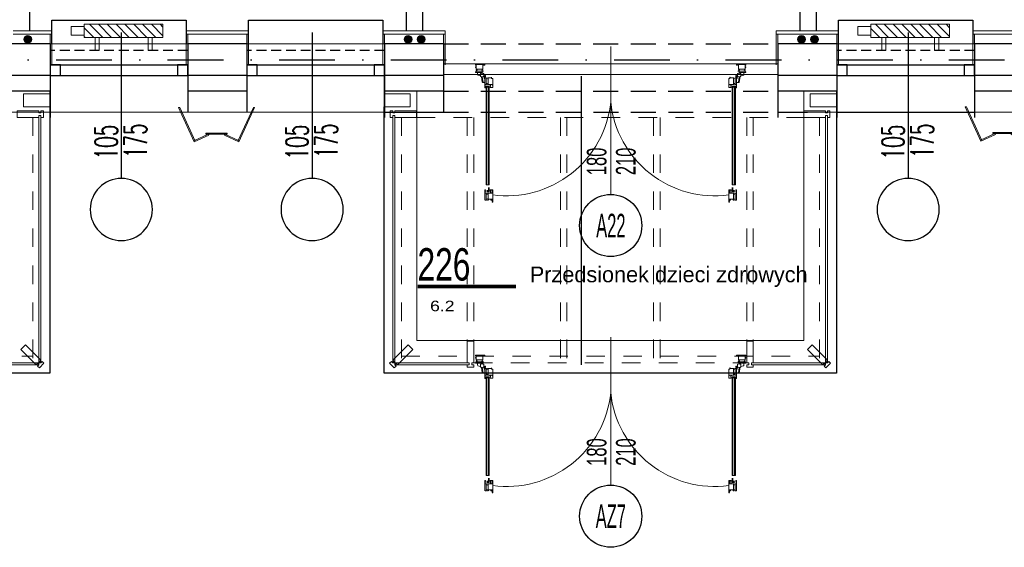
# Model space of a CAD drawing. Header units: millimetres. Extents: x 14495 to 271441, y -21035 to 2232.
# Tile 107 of 227: x 83849 to 84600, y -3586 to -3184. Entities that reach past the tile are written whole.
import ezdxf
from ezdxf.enums import TextEntityAlignment as Align

# ---------------------------------------------------------------- set-up
doc = ezdxf.new("R2010")
doc.units = ezdxf.units.MM
for name, pattern in [('DASHDOT', [1, 0.5, -0.25, 0, -0.25]), ('DASHED', [28.222222, 14.111111, -14.111111]), ('DASHED2', [9.525, 6.35, -3.175]), ('HIDDENX2', [0.75, 0.5, -0.25])]:
    doc.linetypes.add(name, pattern=pattern)
for name, color, linetype, lineweight in [('0-c.o.-grzejniki', 34, 'Continuous', 9), ('A_ALUMINIUM', 1, 'Continuous', 13), ('A_L_CIENKA', 251, 'Continuous', 5), ('A_obudowy G-K', 31, 'Continuous', 0), ('SAN_Przewody powrotne CO na rzucie', 180, 'Continuous', 40), ('SAN_Przewody zasilające CO na rzucie', 20, 'Continuous', 40)]:
    doc.layers.add(name, color=color, linetype=linetype, lineweight=lineweight)
for name, color, linetype in [('_1_cienkie', 251, 'Continuous'), ('_A_widok', 1, 'Continuous'), ('a-bloki-drzwi', 52, 'Continuous'), ('a-cienka', 8, 'Continuous'), ('A-POW-NR', 1, 'Continuous'), ('A_bloki-drzwi', 1, 'Continuous'), ('A_BLOKI_KÓŁKO', 1, 'Continuous'), ('A_BLOKI_OPIS', 1, 'Continuous'), ('a_cienka', 8, 'Continuous'), ('A_L przerywana', 251, 'HIDDENX2'), ('A_Lwidok', 1, 'Continuous'), ('A_okładzina HPL', 37, 'Continuous'), ('A_OSIE', 252, 'DASHDOT'), ('A_PROJEKTOWANE', 3, 'Continuous'), ('A_SC_DZIAlOWE', 4, 'Continuous')]:
    doc.layers.add(name, color=color, linetype=linetype)
doc.layers.add('A-POW', color=2, linetype='Continuous', plot=False)
doc.styles.add('ARIAL1_2', font='arial.ttf', dxfattribs={"width": 1.2})
doc.styles.add('arialce', font='ARIALN.TTF')
doc.styles.add('cent', font='swissel.ttf')
doc.styles.add('ROMANS', font='romans', dxfattribs={"width": 0.6})
doc.styles.add('switz721ltexbt', font='swissel.ttf')

# ---------------------------------------------------------------- blocks, each defined once
blk = doc.blocks.new('POW')
at = {"const_width": 5}
blk.add_lwpolyline([(125.3, 0), (0, 0)], dxfattribs=at)
at = {"style": 'switz721ltexbt'}
blk.add_attdef('001', (-1.8, 12.3), '', height=41.2, dxfattribs=at)
blk = doc.blocks.new('fghsdx')
at = {"lineweight": 0}
for p, q in [((-37.08, -19.4), (-25.08, 6.6)), ((-36.19, -19.4), (-24.35, 6.26)), ((-14.42, 0.8), (-25.41, 5.87)), ((-14.08, 1.53), (-25.08, 6.6)), ((-16.15, 0.8), (0, 0.8)), ((-16.15, 0.8), (-16.15, 0)), ((-16.15, 0), (0, 0)), ((-14.42, 0.8), (-14.08, 1.53)), ((-2.07, 1.53), (8.92, 6.6)), ((-1.73, 0.8), (-2.07, 1.53)), ((-1.73, 0.8), (9.26, 5.87)), ((0, 0.8), (0, 0)), ((20.04, -19.4), (8.2, 6.26)), ((20.92, -19.4), (8.92, 6.6)), ((-37.08, -19.4), (-36.19, -19.4)), ((20.92, -19.4), (20.04, -19.4))]:
    blk.add_line(p, q, dxfattribs=at)
blk = doc.blocks.new('nhggcdd')
for p, q in [((102.9, -93.46), (102.9, 19.34)), ((1.34, -0.4), (4.24, -0.4)), ((1.34, -1.29), (1.34, -0.4)), ((3.64, -3), (1.6, -2.42)), ((4.24, -0.95), (4.24, -0.4)), ((4.88, -7.82), (4.3, -3.67)), ((4.89, -1.1), (4.34, -1.05)), ((5.56, -7.79), (4.99, -3.7)), ((6.21, -2.39), (6.21, -3.49)), ((6.21, -3.51), (6.4, -5.1)), ((6.5, -5.19), (6.91, -5.19)), ((6.91, -8.09), (6.91, -5.19)), ((6.91, -8.09), (6.91, -5.19)), ((199.31, -5.19), (198.9, -5.19)), ((198.9, -8.09), (198.9, -5.19)), ((198.9, -8.09), (198.9, -5.19)), ((199.6, -3.51), (199.41, -5.1)), ((199.6, -2.39), (199.6, -3.49)), ((200.25, -7.79), (200.82, -3.7)), ((200.92, -1.1), (201.47, -1.05)), ((200.93, -7.82), (201.51, -3.67)), ((204.47, -0.4), (201.57, -0.4)), ((201.57, -0.95), (201.57, -0.4)), ((202.17, -3), (204.21, -2.42)), ((204.47, -1.29), (204.47, -0.4)), ((5.56, -7.79), (5.11, -7.82)), ((5.11, -7.82), (5.11, -7.99)), ((5.11, -7.99), (5.11, -7.99)), ((6.01, -8.09), (6.91, -8.09)), ((8.41, -10.8), (7.81, -10.8)), ((7.81, -14), (7.81, -10.8)), ((8.41, -10.8), (9.81, -11.8)), ((8.41, -11.8), (9.81, -10.8)), ((9.81, -10.8), (8.41, -10.8)), ((8.41, -10.8), (8.41, -14)), ((9.81, -11.8), (8.41, -11.8)), ((8.41, -86.13, 0), (8.41, -14)), ((10.21, -10.8), (9.81, -10.8)), ((9.81, -10.8), (9.81, -14)), ((9.81, -86.13, 0), (9.81, -14)), ((10.21, -14), (10.21, -10.8)), ((10.95, -9.8), (11.18, -9.65)), ((11.15, -9.85), (10.97, -9.85)), ((11.19, -11.67), (11.01, -11.18)), ((11.01, -11.72), (11.19, -11.75)), ((11.01, -11.85), (11.01, -11.72)), ((12.88, -11.9), (11.06, -11.9)), ((11.12, -11.14), (11.15, -11.21)), ((11.15, -10.1), (11.15, -9.85)), ((11.19, -10.1), (11.15, -10.1)), ((11.19, -11.2), (11.19, -10.1)), ((11.19, -11.75), (11.19, -11.67)), ((12.44, -9.7), (12.5, -9.81)), ((12.49, -9.87), (12.47, -9.88)), ((12.47, -9.88), (12.47, -10.15)), ((12.47, -10.15), (12.91, -10.15)), ((12.91, -10.15), (12.91, -11.87)), ((192.9, -10.15), (192.9, -11.87)), ((193.34, -10.15), (192.9, -10.15)), ((192.93, -11.9), (194.75, -11.9)), ((193.37, -9.7), (193.31, -9.81)), ((193.32, -9.87), (193.34, -9.88)), ((193.34, -9.88), (193.34, -10.15)), ((194.62, -10.1), (194.66, -10.1)), ((194.62, -11.2), (194.62, -10.1)), ((194.62, -11.67), (194.8, -11.18)), ((194.62, -11.75), (194.62, -11.67)), ((194.8, -11.72), (194.62, -11.75)), ((194.86, -9.8), (194.63, -9.65)), ((194.66, -9.85), (194.84, -9.85)), ((194.66, -10.1), (194.66, -9.85)), ((194.69, -11.14), (194.66, -11.21)), ((194.8, -11.85), (194.8, -11.72)), ((195.6, -10.8), (196, -10.8)), ((195.6, -14), (195.6, -10.8)), ((197.4, -10.8), (196, -11.8)), ((197.4, -11.8), (196, -10.8)), ((196, -10.8), (197.4, -10.8)), ((196, -10.8), (196, -14)), ((196, -11.8), (197.4, -11.8)), ((196, -86.13, 0), (196, -14)), ((197.4, -10.8), (198, -10.8)), ((197.4, -10.8), (197.4, -14)), ((197.4, -86.13, 0), (197.4, -14)), ((198, -14), (198, -10.8)), ((199.8, -8.09), (198.9, -8.09)), ((200.25, -7.79), (200.7, -7.82)), ((200.7, -7.82), (200.7, -7.99)), ((200.7, -7.99), (200.7, -7.99)), ((9.8, -91.36), (9.81, -88.16)), ((10.21, -88.16), (10.2, -91.36)), ((195.6, -88.16), (195.61, -91.36)), ((196.01, -91.36), (196, -88.16)), ((6.9, -94.1), (6.9, -97)), ((6.9, -94.1), (6.9, -97)), ((9.8, -90.36), (8.4, -91.36)), ((9.8, -91.36), (8.4, -90.36)), ((8.4, -90.36), (9.8, -90.36)), ((8.4, -91.36), (9.8, -91.36)), ((9.61, -91.36), (10.2, -91.36)), ((12.9, -94.07), (12.9, -96.97)), ((192.91, -94.07), (192.91, -96.97)), ((196.2, -91.36), (195.61, -91.36)), ((196.01, -90.36), (197.41, -91.36)), ((196.01, -91.36), (197.41, -90.36)), ((197.41, -90.36), (196.01, -90.36)), ((197.41, -91.36), (196.01, -91.36)), ((198.91, -94.1), (198.91, -97)), ((198.91, -94.1), (198.91, -97))]:
    blk.add_line(p, q)
at = {"color": 8}
blk.add_line((102.9, -48.14), (102.9, -93.46), dxfattribs=at)
for points in [[(0.32, 4.5), (0.3, 4.48), (0.3, 3.6), (0, 3.6), (0, 3.8), (-0.05, 3.8), (-0.2, 3.76), (-0.2, 3.4), (0.3, 3.4), (0.3, 1.7, 0.414214), (0.32, 1.68), (0.52, 1.68, 0.466723), (0.54, 1.7), (0.49, 2.01, -0.466723), (0.51, 2.04), (0.93, 2.04, -0.520693), (0.95, 2.01), (0.86, 1.76, 0.520693), (0.88, 1.74), (0.96, 1.74, 0.315377), (1.24, 1.93), (1.28, 2.04, -0.315377), (1.33, 2.07), (4.42, 2.07, -0.315377), (4.47, 2.04), (4.5, 1.93, 0.315377), (4.79, 1.74), (4.87, 1.74, 0.520567), (4.89, 1.76), (4.8, 2.01, -0.520567), (4.81, 2.04), (5.24, 2.04, -0.466308), (5.26, 2.01), (5.21, 1.7, 0.466308), (5.22, 1.68), (5.43, 1.68, 0.414214), (5.45, 1.7), (5.45, 5.42), (6, 5.42), (6, 5.1), (6.2, 5.1, 0.414214), (6.3, 5.2), (6.15, 5.2), (6.15, 5.45), (6.85, 5.45), (6.85, 5.2), (6.7, 5.2, 0.414214), (6.8, 5.1), (7, 5.1), (7, 5.58, 0.414214), (6.97, 5.6), (-0.2, 5.6), (-0.2, 5.24), (-0.05, 5.2), (0, 5.2), (0, 5.4), (0.3, 5.4), (0.3, 4.53)], [(5.45, 0.97, 0.414214), (5.43, 0.99), (5.22, 0.99, 0.466982), (5.21, 0.97), (5.26, 0.66, -0.466982), (5.24, 0.64), (4.81, 0.64, -0.520198), (4.8, 0.66), (4.89, 0.91, 0.520198), (4.87, 0.93), (4.79, 0.93, 0.315377), (4.5, 0.74), (4.47, 0.63, -0.315377), (4.42, 0.6), (1.33, 0.6, -0.315377), (1.28, 0.63), (1.24, 0.74, 0.315377), (0.96, 0.93), (0.88, 0.93, 0.520822), (0.86, 0.91), (0.95, 0.66, -0.520822), (0.93, 0.64), (0.51, 0.64, -0.466529), (0.49, 0.66), (0.54, 0.97, 0.466529), (0.52, 0.99), (0.32, 0.99, 0.414214), (0.3, 0.97), (0.3, -0.22), (0, -0.22), (0, 0), (-0.05, 0), (-0.2, -0.04), (-0.2, -0.4), (4.88, -0.4, 0.414214), (4.9, -0.37), (4.9, 0.35, -0.414214), (4.95, 0.4), (5.8, 0.4, 0.414214), (5.85, 0.45), (5.85, 0.53, 0.414214), (5.8, 0.58), (5.45, 0.58)], [(205.49, 4.5), (205.51, 4.48), (205.51, 3.6), (205.81, 3.6), (205.81, 3.8), (205.86, 3.8), (206.01, 3.76), (206.01, 3.4), (205.51, 3.4), (205.51, 1.7, -0.414214), (205.49, 1.68), (205.29, 1.68, -0.466723), (205.27, 1.7), (205.32, 2.01, 0.466723), (205.3, 2.04), (204.88, 2.04, 0.520693), (204.86, 2.01), (204.95, 1.76, -0.520693), (204.93, 1.74), (204.85, 1.74, -0.315377), (204.56, 1.93), (204.53, 2.04, 0.315377), (204.48, 2.07), (201.39, 2.07, 0.315377), (201.34, 2.04), (201.31, 1.93, -0.315377), (201.02, 1.74), (200.94, 1.74, -0.520567), (200.92, 1.76), (201.01, 2.01, 0.520567), (201, 2.04), (200.57, 2.04, 0.466308), (200.55, 2.01), (200.6, 1.7, -0.466308), (200.59, 1.68), (200.38, 1.68, -0.414214), (200.36, 1.7), (200.36, 5.42), (199.81, 5.42), (199.81, 5.1), (199.61, 5.1, -0.414214), (199.51, 5.2), (199.66, 5.2), (199.66, 5.45), (198.96, 5.45), (198.96, 5.2), (199.11, 5.2, -0.414214), (199.01, 5.1), (198.81, 5.1), (198.81, 5.58, -0.414214), (198.84, 5.6), (206.01, 5.6), (206.01, 5.24), (205.86, 5.2), (205.81, 5.2), (205.81, 5.4), (205.51, 5.4), (205.51, 4.53)], [(200.36, 0.97, -0.414214), (200.38, 0.99), (200.59, 0.99, -0.466982), (200.6, 0.97), (200.55, 0.66, 0.466982), (200.57, 0.64), (201, 0.64, 0.520198), (201.01, 0.66), (200.92, 0.91, -0.520198), (200.94, 0.93), (201.02, 0.93, -0.315377), (201.31, 0.74), (201.34, 0.63, 0.315377), (201.39, 0.6), (204.48, 0.6, 0.315377), (204.53, 0.63), (204.56, 0.74, -0.315377), (204.85, 0.93), (204.93, 0.93, -0.520822), (204.95, 0.91), (204.86, 0.66, 0.520822), (204.88, 0.64), (205.3, 0.64, 0.466529), (205.32, 0.66), (205.27, 0.97, -0.466529), (205.29, 0.99), (205.49, 0.99, -0.414214), (205.51, 0.97), (205.51, -0.22), (205.81, -0.22), (205.81, 0), (205.86, 0), (206.01, -0.04), (206.01, -0.4), (200.93, -0.4, -0.414214), (200.91, -0.37), (200.91, 0.35, 0.414214), (200.86, 0.4), (200.01, 0.4, -0.414214), (199.96, 0.45), (199.96, 0.53, -0.414214), (200.01, 0.58), (200.36, 0.58)], [(7.31, -3.74), (7.31, -3.59, -0.414214), (7.41, -3.69), (7.41, -3.89), (7.09, -3.89), (7.09, -4.44), (8.28, -4.44, -0.414328), (8.3, -4.46), (8.3, -4.67, -0.466308), (8.27, -4.69), (7.96, -4.63, 0.466308), (7.94, -4.65), (7.94, -5.08, 0.520587), (7.97, -5.1), (8.21, -5.01, -0.520587), (8.24, -5.03), (8.24, -5.11, -0.315299), (8.04, -5.39), (7.94, -5.43, 0.315578), (7.91, -5.48), (7.91, -8.56, 0.315578), (7.94, -8.61), (8.04, -8.65, -0.315299), (8.24, -8.93), (8.24, -9.01, -0.520587), (8.21, -9.03), (7.97, -8.94, 0.520587), (7.94, -8.96), (7.94, -9.39, 0.466308), (7.96, -9.41), (8.27, -9.35, -0.466308), (8.3, -9.37), (8.3, -9.58, -0.414372), (8.28, -9.6), (7.41, -9.59), (7.41, -9.75), (7.31, -9.75), (7.31, -9.59), (7.09, -9.59), (7.09, -11.19), (7.31, -11.19), (7.31, -11.04), (7.41, -11.04), (7.41, -11.39, -0.414214), (7.31, -11.49), (7.31, -11.34), (7.06, -11.34), (7.06, -12.04), (7.31, -12.04), (7.31, -11.89, -0.414214), (7.41, -11.99), (7.41, -12.19), (6.93, -12.19, -0.414214), (6.91, -12.17), (6.91, -2.92, -0.414214), (6.93, -2.89), (7.41, -2.89), (7.41, -3.09, -0.414214), (7.31, -3.19), (7.31, -3.04), (7.06, -3.04), (7.06, -3.74)], [(8.99, -4.46), (8.99, -4.67, 0.466308), (9.01, -4.69), (9.32, -4.63, -0.466308), (9.34, -4.65), (9.34, -5.08, -0.520587), (9.31, -5.1), (9.07, -5.01, 0.520587), (9.04, -5.03), (9.04, -5.11, 0.315299), (9.24, -5.39), (9.34, -5.43, -0.315578), (9.38, -5.47), (9.38, -8.56, -0.315578), (9.34, -8.61), (9.24, -8.65, 0.315299), (9.04, -8.93), (9.04, -9.01, 0.520587), (9.07, -9.03), (9.31, -8.94, -0.520587), (9.34, -8.96), (9.34, -9.38, -0.466308), (9.32, -9.4), (9.01, -9.35, 0.466308), (8.99, -9.37), (8.99, -9.57, 0.414294), (9.01, -9.59), (10.71, -9.59), (10.71, -10.09), (11.07, -10.09), (11.11, -9.95), (11.11, -9.89), (10.91, -9.89), (10.91, -9.59), (11.78, -9.59), (11.81, -9.57), (11.83, -9.59), (12.71, -9.59), (12.71, -9.89), (12.51, -9.89), (12.51, -9.94), (12.55, -10.09), (12.91, -10.09), (12.91, -4.99), (12.16, -4.99, -0.414214), (12.11, -4.94), (12.11, -4.09, 0.414214), (12.06, -4.04), (11.98, -4.04, 0.414214), (11.93, -4.09), (11.93, -4.39, -0.414214), (11.88, -4.44), (9.01, -4.44, 0.414261)], [(196.82, -4.46), (196.82, -4.67, -0.466308), (196.8, -4.69), (196.49, -4.63, 0.466308), (196.47, -4.65), (196.47, -5.08, 0.520587), (196.5, -5.1), (196.74, -5.01, -0.520587), (196.77, -5.03), (196.77, -5.11, -0.315299), (196.57, -5.39), (196.47, -5.43, 0.315578), (196.43, -5.47), (196.43, -8.56, 0.315578), (196.47, -8.61), (196.57, -8.65, -0.315299), (196.77, -8.93), (196.77, -9.01, -0.520587), (196.74, -9.03), (196.5, -8.94, 0.520587), (196.47, -8.96), (196.47, -9.38, 0.466308), (196.49, -9.4), (196.8, -9.35, -0.466308), (196.82, -9.37), (196.82, -9.57, -0.414294), (196.8, -9.59), (195.1, -9.59), (195.1, -10.09), (194.74, -10.09), (194.7, -9.95), (194.7, -9.89), (194.9, -9.89), (194.9, -9.59), (194.03, -9.59), (194, -9.57), (193.98, -9.59), (193.1, -9.59), (193.1, -9.89), (193.3, -9.89), (193.3, -9.94), (193.26, -10.09), (192.9, -10.09), (192.9, -4.99), (193.65, -4.99, 0.414214), (193.7, -4.94), (193.7, -4.09, -0.414214), (193.75, -4.04), (193.83, -4.04, -0.414214), (193.88, -4.09), (193.88, -4.39, 0.414214), (193.93, -4.44), (196.8, -4.44, -0.414261)], [(198.5, -3.74), (198.5, -3.59, 0.414214), (198.4, -3.69), (198.4, -3.89), (198.72, -3.89), (198.72, -4.44), (197.53, -4.44, 0.414328), (197.51, -4.46), (197.51, -4.67, 0.466308), (197.54, -4.69), (197.85, -4.63, -0.466308), (197.87, -4.65), (197.87, -5.08, -0.520587), (197.84, -5.1), (197.6, -5.01, 0.520587), (197.57, -5.03), (197.57, -5.11, 0.315299), (197.77, -5.39), (197.87, -5.43, -0.315578), (197.9, -5.48), (197.9, -8.56, -0.315578), (197.87, -8.61), (197.77, -8.65, 0.315299), (197.57, -8.93), (197.57, -9.01, 0.520587), (197.6, -9.03), (197.84, -8.94, -0.520587), (197.87, -8.96), (197.87, -9.39, -0.466308), (197.85, -9.41), (197.54, -9.35, 0.466308), (197.51, -9.37), (197.51, -9.58, 0.414372), (197.53, -9.6), (198.4, -9.59), (198.4, -9.75), (198.5, -9.75), (198.5, -9.59), (198.72, -9.59), (198.72, -11.19), (198.5, -11.19), (198.5, -11.04), (198.4, -11.04), (198.4, -11.39, 0.414214), (198.5, -11.49), (198.5, -11.34), (198.75, -11.34), (198.75, -12.04), (198.5, -12.04), (198.5, -11.89, 0.414214), (198.4, -11.99), (198.4, -12.19), (198.88, -12.19, 0.414214), (198.9, -12.17), (198.9, -2.92, 0.414214), (198.88, -2.89), (198.4, -2.89), (198.4, -3.09, 0.414214), (198.5, -3.19), (198.5, -3.04), (198.75, -3.04), (198.75, -3.74)]]:
    blk.add_lwpolyline(points, format="xyb", close=True)
for points in [[(10.21, -10.8), (7.81, -10.8), (7.81, -86.13), (10.21, -86.13)], [(195.6, -10.8), (198, -10.8), (198, -86.13), (195.6, -86.13)]]:
    blk.add_lwpolyline(points, close=True)
for points in [[(7.08, -97.74), (7.08, -97.74), (8.27, -97.74, 0.414328), (8.29, -97.72), (8.29, -97.51, 0.466308), (8.27, -97.49), (7.96, -97.55, -0.466308), (7.94, -97.53), (7.94, -97.1, -0.520587), (7.97, -97.09), (8.21, -97.17, 0.520587), (8.24, -97.16), (8.24, -97.07, 0.315299), (8.04, -96.79), (7.94, -96.76, -0.315578), (7.9, -96.71), (7.9, -93.62, -0.315578), (7.94, -93.57), (8.04, -93.53, 0.315299), (8.24, -93.25), (8.24, -93.17, 0.520587), (8.21, -93.15), (7.97, -93.24, -0.520587), (7.94, -93.22), (7.94, -92.8, -0.466308), (7.96, -92.78), (8.27, -92.83, 0.466308), (8.29, -92.81), (8.29, -92.61, 0.414372), (8.27, -92.59), (7.41, -92.59), (7.41, -92.44), (7.31, -92.44), (7.31, -92.59), (7.09, -92.59), (7.09, -90.99), (7.31, -90.99), (7.31, -91.14), (7.41, -91.14), (7.41, -90.79, 0.414214), (7.31, -90.69), (7.31, -90.84), (7.06, -90.84), (7.06, -90.14), (7.31, -90.14), (7.31, -90.29, 0.414214), (7.41, -90.19), (7.41, -89.99), (6.93, -89.99, 0.414214), (6.91, -90.01), (6.91, -97.74)], [(9.41, -97.74), (9.41, -97.71), (9.02, -97.71, -0.41455), (9, -97.69), (9, -97.49, -0.466308), (9.02, -97.47), (9.33, -97.52, 0.466308), (9.36, -97.5), (9.36, -97.08, 0.520587), (9.33, -97.06), (9.08, -97.15, -0.520587), (9.06, -97.13), (9.06, -97.05, -0.315299), (9.25, -96.77), (9.36, -96.73, 0.315377), (9.39, -96.68), (9.39, -93.59, 0.315578), (9.36, -93.55), (9.25, -93.51, -0.315299), (9.06, -93.23), (9.06, -93.14, -0.520587), (9.08, -93.13), (9.33, -93.22, 0.520587), (9.36, -93.2), (9.36, -92.77, 0.466308), (9.33, -92.75), (9.02, -92.81, -0.466308), (9, -92.79), (9, -92.58, -0.414372), (9.02, -92.56), (12.4, -92.56), (12.4, -92.41), (12.5, -92.41), (12.5, -92.56), (12.72, -92.56), (12.72, -90.96), (12.5, -90.96), (12.5, -91.11), (12.4, -91.11), (12.4, -90.76, -0.414214), (12.5, -90.66), (12.5, -90.81), (12.75, -90.81), (12.75, -90.11), (12.5, -90.11), (12.5, -90.26, -0.414214), (12.4, -90.16), (12.4, -89.96), (12.88, -89.96, -0.414214), (12.9, -89.99), (12.9, -97.14, -0.414214), (12.88, -97.16), (9.64, -97.16, 0.414214), (9.59, -97.21), (9.59, -97.74)], [(12.4, -92.56), (12.4, -92.44), (12.5, -92.44), (12.5, -92.59), (12.72, -92.59), (12.72, -90.99), (12.5, -90.99), (12.5, -91.14), (12.4, -91.14), (12.4, -90.79, -0.414214), (12.5, -90.69), (12.5, -90.84), (12.75, -90.84), (12.75, -90.14), (12.5, -90.14), (12.5, -90.29, -0.414214), (12.4, -90.19), (12.4, -89.99), (12.88, -89.99, -0.414214), (12.9, -90.01), (12.9, -99.26, -0.414214), (12.88, -99.29), (12.4, -99.29), (12.4, -99.09, -0.414214), (12.5, -98.99), (12.5, -99.14), (12.75, -99.14), (12.75, -98.44), (12.5, -98.44), (12.5, -98.59, -0.414214), (12.4, -98.49), (12.4, -98.29), (12.72, -98.29), (12.72, -97.74), (11.54, -97.74, -0.414328), (11.52, -97.72), (11.52, -97.51, -0.466308), (11.54, -97.49), (11.85, -97.55, 0.466308), (11.87, -97.53), (11.87, -97.16)], [(196.4, -97.74), (196.4, -97.71), (196.79, -97.71, 0.41455), (196.81, -97.69), (196.81, -97.49, 0.466308), (196.79, -97.47), (196.48, -97.52, -0.466308), (196.45, -97.5), (196.45, -97.08, -0.520587), (196.48, -97.06), (196.73, -97.15, 0.520587), (196.75, -97.13), (196.75, -97.05, 0.315299), (196.56, -96.77), (196.45, -96.73, -0.315377), (196.42, -96.68), (196.42, -93.59, -0.315578), (196.45, -93.55), (196.56, -93.51, 0.315299), (196.75, -93.23), (196.75, -93.14, 0.520587), (196.73, -93.13), (196.48, -93.22, -0.520587), (196.45, -93.2), (196.45, -92.77, -0.466308), (196.48, -92.75), (196.79, -92.81, 0.466308), (196.81, -92.79), (196.81, -92.58, 0.414372), (196.79, -92.56), (193.41, -92.56), (193.41, -92.41), (193.31, -92.41), (193.31, -92.56), (193.09, -92.56), (193.09, -90.96), (193.31, -90.96), (193.31, -91.11), (193.41, -91.11), (193.41, -90.76, 0.414214), (193.31, -90.66), (193.31, -90.81), (193.06, -90.81), (193.06, -90.11), (193.31, -90.11), (193.31, -90.26, 0.414214), (193.41, -90.16), (193.41, -89.96), (192.93, -89.96, 0.414214), (192.91, -89.99), (192.91, -97.14, 0.414214), (192.93, -97.16), (196.17, -97.16, -0.414214), (196.22, -97.21), (196.22, -97.74)], [(193.41, -92.56), (193.41, -92.44), (193.31, -92.44), (193.31, -92.59), (193.09, -92.59), (193.09, -90.99), (193.31, -90.99), (193.31, -91.14), (193.41, -91.14), (193.41, -90.79, 0.414214), (193.31, -90.69), (193.31, -90.84), (193.06, -90.84), (193.06, -90.14), (193.31, -90.14), (193.31, -90.29, 0.414214), (193.41, -90.19), (193.41, -89.99), (192.93, -89.99, 0.414214), (192.91, -90.01), (192.91, -99.26, 0.414214), (192.93, -99.29), (193.41, -99.29), (193.41, -99.09, 0.414214), (193.31, -98.99), (193.31, -99.14), (193.06, -99.14), (193.06, -98.44), (193.31, -98.44), (193.31, -98.59, 0.414214), (193.41, -98.49), (193.41, -98.29), (193.09, -98.29), (193.09, -97.74), (194.27, -97.74, 0.414328), (194.29, -97.72), (194.29, -97.51, 0.466308), (194.27, -97.49), (193.96, -97.55, -0.466308), (193.94, -97.53), (193.94, -97.16)], [(198.73, -97.74), (198.73, -97.74), (197.54, -97.74, -0.414328), (197.52, -97.72), (197.52, -97.51, -0.466308), (197.54, -97.49), (197.85, -97.55, 0.466308), (197.87, -97.53), (197.87, -97.1, 0.520587), (197.84, -97.09), (197.6, -97.17, -0.520587), (197.57, -97.16), (197.57, -97.07, -0.315299), (197.77, -96.79), (197.87, -96.76, 0.315578), (197.91, -96.71), (197.91, -93.62, 0.315578), (197.87, -93.57), (197.77, -93.53, -0.315299), (197.57, -93.25), (197.57, -93.17, -0.520587), (197.6, -93.15), (197.84, -93.24, 0.520587), (197.87, -93.22), (197.87, -92.8, 0.466308), (197.85, -92.78), (197.54, -92.83, -0.466308), (197.52, -92.81), (197.52, -92.61, -0.414372), (197.54, -92.59), (198.4, -92.59), (198.4, -92.44), (198.5, -92.44), (198.5, -92.59), (198.72, -92.59), (198.72, -90.99), (198.5, -90.99), (198.5, -91.14), (198.4, -91.14), (198.4, -90.79, -0.414214), (198.5, -90.69), (198.5, -90.84), (198.75, -90.84), (198.75, -90.14), (198.5, -90.14), (198.5, -90.29, -0.414214), (198.4, -90.19), (198.4, -89.99), (198.88, -89.99, -0.414214), (198.9, -90.01), (198.9, -97.74)]]:
    blk.add_lwpolyline(points, format="xyb")
at = {"elevation": 0}
for points in [[(11.12, -90.72), (11.15, -90.65, -0.839099), (11.19, -90.66), (11.19, -91.76), (11.14, -91.76), (11.14, -92.01), (10.97, -92.01, 0.657207), (10.95, -92.06), (11.18, -92.21, 0.674922), (11.26, -92.17), (11.26, -91.88), (11.3, -91.88), (11.3, -90.15, -0.414214), (11.35, -90.1), (12.66, -90.1, -0.414214), (12.76, -90.2), (12.76, -91.54, -0.414214), (12.71, -91.59), (12.34, -91.59), (12.34, -92.13, 0.767327), (12.44, -92.16), (12.5, -92.05, 0.414213), (12.49, -91.99), (12.46, -91.98), (12.46, -91.71), (12.9, -91.71), (12.9, -89.99, 0.414214), (12.88, -89.96), (11.06, -89.96, 0.414214), (11.01, -90.01), (11.01, -90.14), (11.19, -90.11), (11.19, -90.19), (11.01, -90.68, 1)], [(194.69, -90.72), (194.66, -90.65, 0.839099), (194.62, -90.66), (194.62, -91.76), (194.67, -91.76), (194.67, -92.01), (194.84, -92.01, -0.657207), (194.86, -92.06), (194.63, -92.21, -0.674922), (194.55, -92.17), (194.55, -91.88), (194.51, -91.88), (194.51, -90.15, 0.414214), (194.46, -90.1), (193.15, -90.1, 0.414214), (193.05, -90.2), (193.05, -91.54, 0.414214), (193.1, -91.59), (193.47, -91.59), (193.47, -92.13, -0.767327), (193.37, -92.16), (193.31, -92.05, -0.414213), (193.32, -91.99), (193.35, -91.98), (193.35, -91.71), (192.91, -91.71), (192.91, -89.99, -0.414214), (192.93, -89.96), (194.75, -89.96, -0.414214), (194.8, -90.01), (194.8, -90.14), (194.62, -90.11), (194.62, -90.19), (194.8, -90.68, -1)]]:
    blk.add_lwpolyline(points, format="xyb", close=True, dxfattribs=at)
for centre, radius, start, end in [((5.39, -1.33), 4.04, 179.45352, 193.55214), ((1.65, -2.23), 0.2, 193.55214, 254.20046), ((9.6, -2.4), 6, 178.08984, 181.91027), ((9.61, -2.4), 6, 172.17534, 178.08984), ((9.61, -2.4), 6, 181.91027, 187.82477), ((4.16, -1.65), 0.5, 97.82457, 172.17594), ((4.16, -3.15), 0.5, 187.82417, 262.17529), ((4.91, -7.1), 6, 90.00003, 97.8248), ((4.91, 2.3), 6, 262.17529, 277.82477), ((4.34, -0.95), 0.1, 180.00005, 265.3137), ((4.91, -7.1), 6, 82.17531, 90.00003), ((5.65, -1.65), 0.5, 7.82417, 82.1752), ((5.65, -3.15), 0.5, 277.82447, 352.17589), ((0.21, -2.4), 6, 352.17528, 7.82477), ((6.41, -3.49), 0.2, 179.96587, 186.97295), ((6.5, -5.09), 0.1, 186.97295, 270.00005), ((199.31, -5.09), 0.1, 270, 353.02711), ((205.6, -2.4), 6, 172.17528, 187.82477), ((199.4, -3.49), 0.2, 353.02711, 0.03419), ((200.16, -1.65), 0.5, 97.82486, 172.17588), ((200.16, -3.15), 0.5, 187.82417, 262.17558), ((200.9, -7.1), 6, 90.00003, 97.82475), ((200.9, 2.3), 6, 262.17529, 277.82477), ((200.9, -7.1), 6, 82.17525, 90.00003), ((201.47, -0.95), 0.1, 274.68636, 0), ((201.65, -1.65), 0.5, 7.82412, 82.17549), ((201.65, -3.15), 0.5, 277.82476, 352.17588), ((196.2, -2.4), 6, 1.91021, 7.82472), ((196.2, -2.4), 6, 352.17528, 358.08979), ((196.21, -2.4), 6, 358.08979, 1.91021), ((204.16, -2.23), 0.2, 285.79959, 346.44792), ((200.42, -1.33), 4.04, 346.44792, 0.54654), ((5.08, -7.8), 0.2, 187.91314, 277.91314), ((5.97, -4.05), 4.04, 257.58944, 270.54659), ((10.97, -9.82), 0.0307, 135.48439, 268.73718), ((11.06, -11.16), 0.06, 20.00009, 200.00009), ((11.06, -11.85), 0.05, 180.00005, 270.00005), ((11.17, -11.2), 0.02, 200.00013, 0.00005), ((11.22, -9.69), 0.0493, 359.22777, 135.29289), ((12.4, -9.73), 0.05, 30.00002, 180.00005), ((12.47, -9.83), 0.04, 300.00005, 30.00002), ((12.88, -11.87), 0.025, 270.00005, 0.00005), ((192.93, -11.87), 0.025, 180, 270), ((193.34, -9.83), 0.04, 150.00003, 240), ((193.41, -9.73), 0.05, 0, 150.00003), ((194.59, -9.69), 0.0493, 44.70716, 180.77228), ((194.64, -11.2), 0.02, 180, 339.99993), ((194.75, -11.16), 0.06, 339.99996, 159.99996), ((194.75, -11.85), 0.05, 270, 0), ((194.83, -9.82), 0.0307, 271.26287, 44.51566), ((199.83, -4.05), 4.04, 269.45346, 282.41062), ((200.73, -7.8), 0.2, 262.08691, 352.08691), ((23.56, -14.8, 0), 79.76, 262.32001, 354.13522), ((182.25, -14.8, 0), 79.76, 185.86484, 277.68005)]:
    blk.add_arc(centre, radius, start, end)
at = {"layer": 'A_BLOKI_KÓŁKO', "ltscale": 0.04}
blk.add_circle((102.9, -117.16), 23.7, dxfattribs=at)
at = {"layer": 'A_BLOKI_OPIS', "style": 'ROMANS', "width": 0.6}
blk.add_attdef('FD1-8', (93.94, 4.39), '', height=17.16, rotation=270, dxfattribs=at)
at = {"layer": 'A_BLOKI_OPIS', "style": 'ROMANS'}
for tag, height, rotation, width, p in [('200', 17.16, 270, 0.6, (92.14, -68.25)), ('90', 17.16, 270, 0.6, (114.4, -68.25)), ('D6C', 20.59, 180, 0.5, (103.01, -117.08))]:
    blk.add_attdef(tag, text='', height=height, rotation=rotation, dxfattribs=dict(at, width=width)).set_placement(p, align=Align.MIDDLE)
blk = doc.blocks.new('HJTS')
at = {"color": 8}
blk.add_line((0, 0), (0, 111.34), dxfattribs=at)
at = {"layer": 'A_BLOKI_KÓŁKO', "ltscale": 0.04}
blk.add_circle((0, 135.04), 23.7, dxfattribs=at)
at = {"layer": 'A_BLOKI_OPIS', "style": 'ROMANS'}
for tag, height, width, p in [('O', 20.59, 0.5, (-0.05, 135.67)), ('100', 17.16, 0.6, (-11.49, 86.54)), ('200', 17.16, 0.6, (10.76, 86.54))]:
    blk.add_attdef(tag, text='', height=height, rotation=90, dxfattribs=dict(at, width=width)).set_placement(p, align=Align.MIDDLE)
blk = doc.blocks.new('lopo')
at = {"layer": '0-c.o.-grzejniki'}
h = blk.add_hatch(dxfattribs=at)
h.set_pattern_fill('ANSI31', color=256, scale=1.5, angle=-0.01613, style=0)
h.set_pattern_definition([(-45.016127, (-132455.0023, -172292.014), (-3.36854379, -3.36664804), [])])
h.paths.add_polyline_path([(60, -9.98), (60, 0), (0, 0), (0, -9.98)])
at = {"layer": '0-c.o.-grzejniki', "ltscale": 2}
for points in [[(11.37, 10.03), (8.26, 10.03), (8.26, 0.02), (11.37, 0.02)], [(48.63, 10.03), (51.74, 10.03), (51.74, 0.02), (48.63, 0.02)], [(60, -1.75), (70, -1.75), (70, -8.23), (60, -8.23)]]:
    blk.add_lwpolyline(points, close=True, dxfattribs=at)
at = {"layer": '0-c.o.-grzejniki'}
blk.add_lwpolyline([(60, -9.98), (0, -9.98), (0, 0), (60, 0)], close=True, dxfattribs=at)

msp = doc.modelspace()

# ---------------------------------------------------------------- hatches: boundary and pattern name
at = {"layer": 'SAN_Przewody powrotne CO na rzucie', "lineweight": 13}
for points in [[(83858.1, -3198.76, 1), (83852.1, -3198.76, 1)], [(84158.12, -3198.76, 1), (84152.12, -3198.76, 1)], [(84458.12, -3198.76, 1), (84452.12, -3198.76, 1)]]:
    msp.add_hatch(color=256, dxfattribs=at).paths.add_polyline_path(points)
at = {"layer": 'SAN_Przewody zasilające CO na rzucie', "lineweight": 13}
for points in [[(84148.12, -3198.76, 1), (84142.12, -3198.76, 1)], [(84448.12, -3198.76, 1), (84442.12, -3198.76, 1)]]:
    msp.add_hatch(color=256, dxfattribs=at).paths.add_polyline_path(points)

# ---------------------------------------------------------------- linework, layer by layer
at = {"linetype": 'Continuous', "lineweight": 5}
for points in [[(83871.93, -3240.26), (83851.93, -3240.26), (83851.93, -3250.26), (83871.93, -3250.26), (83871.93, -3240.26)], [(84126.86, -3240.26), (84146.62, -3240.26), (84146.62, -3250.26), (84126.86, -3250.26), (84126.86, -3240.26)], [(84471.79, -3240.26), (84451.79, -3240.26), (84451.79, -3250.26), (84471.79, -3250.26), (84471.79, -3240.26)]]:
    msp.add_lwpolyline(points, dxfattribs=at)
at = {"layer": '_1_cienkie', "linetype": 'DASHED2', "ltscale": 3}
for p, q in [((84172.08, -3202.26), (84427.08, -3202.26)), ((84172.08, -3238.26), (84427.08, -3238.26)), ((84172.15, -3254.26), (84427.08, -3254.26))]:
    msp.add_line(p, q, dxfattribs=at)
at = {"layer": '_1_cienkie'}
for p, q in [((84277.01, -3226.76), (84277.01, -3446.76)), ((83872.22, -3238.26), (83872.22, -3258.26)), ((83977.08, -3238.26), (83977.08, -3254.26)), ((84022.15, -3238.26), (84022.15, -3254.26)), ((84127.15, -3238.26), (84127.15, -3258.26)), ((84172.15, -3238.26), (84172.15, -3254.26)), ((84427.15, -3238.26), (84427.15, -3258.26)), ((84472.15, -3238.26), (84472.15, -3258.26)), ((84577.15, -3238.26), (84577.15, -3258.26))]:
    msp.add_line(p, q, dxfattribs=at)
at = {"layer": '_1_cienkie', "lineweight": 0}
for p, q in [((83827.22, -3254.26), (84149.79, -3254.26)), ((84449.79, -3254.26), (84901.29, -3254.26))]:
    msp.add_line(p, q, dxfattribs=at)
at = {"layer": '_A_widok'}
msp.add_line((84472.15, -3254.26), (84577.15, -3254.26), dxfattribs=at)
for points in [[(83871.93, -3238.26), (83871.93, -3453.28), (83527.01, -3453.28), (83527.01, -3250.26)], [(84471.79, -3238.26), (84471.79, -3453.28), (84126.86, -3453.28), (84126.86, -3250.26)], [(84471.79, -3250.26), (84471.79, -3453.28), (84126.86, -3453.28), (84126.86, -3250.26)]]:
    msp.add_lwpolyline(points, dxfattribs=at)
at = {"layer": '_A_widok', "lineweight": 13}
msp.add_lwpolyline([(84446.79, -3238.26), (84446.79, -3428.28), (84151.86, -3428.28), (84151.86, -3238.26)], dxfattribs=at)
at = {"layer": 'a-cienka'}
for points in [[(83872.22, -3226.26), (83827.22, -3226.26)], [(84022.15, -3226.26), (83977.15, -3226.26)], [(84172.15, -3226.26), (84127.15, -3226.26)], [(84472.15, -3226.26), (84427.15, -3226.26)], [(84622.08, -3226.26), (84577.08, -3226.26)]]:
    msp.add_lwpolyline(points, dxfattribs=at)
at = {"layer": 'A_ALUMINIUM'}
for p, q in [((84172.15, -3217.5), (84427.15, -3217.5)), ((84127.01, -3226.76), (84127.01, -3446.76)), ((84172.15, -3225.5), (84427.15, -3225.5)), ((84126.82, -3255.34), (84126.82, -3447.09))]:
    msp.add_line(p, q, dxfattribs=at)
at = {"layer": 'A_ALUMINIUM', "linetype": 'DASHED'}
for p, q in [((83859.08, -3258.26, 0), (83859.08, -3445.26, 0)), ((84140.05, -3258.26), (84140.05, -3445.26)), ((84151.55, -3258.26), (84446.86, -3258.26)), ((84190.29, -3258.26), (84190.29, -3445.26)), ((84195.29, -3258.26), (84195.29, -3445.26)), ((84261.29, -3258.26), (84261.29, -3445.26)), ((84266.29, -3258.26), (84266.29, -3445.26)), ((84332.4, -3258.26), (84332.4, -3445.26)), ((84337.4, -3258.26), (84337.4, -3445.26)), ((84403.4, -3258.26), (84403.4, -3445.26)), ((84408.4, -3258.26), (84408.4, -3445.26)), ((84458.93, -3258.26), (84458.93, -3445.26)), ((83540.19, -3440.26, 0), (83859.08, -3440.26, 0)), ((84140.05, -3440.26), (84458.93, -3440.26)), ((84195.29, -3445.26), (84403.4, -3445.26))]:
    msp.add_line(p, q, dxfattribs=at)
at = {"layer": 'A_ALUMINIUM'}
for points in [[(83867.01, -3258.26), (83865.01, -3258.26), (83865.01, -3256.76), (83863.51, -3256.76), (83863.51, -3258.26), (83847.01, -3258.26), (83847.01, -3253.26), (83863.51, -3253.26), (83863.51, -3254.76), (83865.01, -3254.76), (83865.01, -3253.26), (83867.01, -3253.26), (83867.01, -3258.26), (83865.01, -3258.26)], [(84131.55, -3258.26), (84133.55, -3258.26), (84133.55, -3256.76), (84135.05, -3256.76), (84135.05, -3258.26), (84151.55, -3258.26), (84151.55, -3253.26), (84135.05, -3253.26), (84135.05, -3254.76), (84133.55, -3254.76), (84133.55, -3253.26), (84131.55, -3253.26), (84131.55, -3258.26), (84133.55, -3258.26)], [(84466.86, -3258.26), (84464.86, -3258.26), (84464.86, -3256.76), (84463.36, -3256.76), (84463.36, -3258.26), (84446.86, -3258.26), (84446.86, -3253.26), (84463.36, -3253.26), (84463.36, -3254.76), (84464.86, -3254.76), (84464.86, -3253.26), (84466.86, -3253.26), (84466.86, -3258.26), (84464.86, -3258.26)], [(84195.29, -3448.76), (84195.29, -3446.76), (84193.79, -3446.76), (84193.79, -3445.26), (84195.29, -3445.26), (84195.29, -3428.76), (84190.29, -3428.76), (84190.29, -3445.26), (84191.79, -3445.26), (84191.79, -3446.76), (84190.29, -3446.76), (84190.29, -3448.76), (84195.29, -3448.76), (84195.29, -3446.76)], [(84403.4, -3448.76), (84403.4, -3446.76), (84404.9, -3446.76), (84404.9, -3445.26), (84403.4, -3445.26), (84403.4, -3428.76), (84408.4, -3428.76), (84408.4, -3445.26), (84406.9, -3445.26), (84406.9, -3446.76), (84408.4, -3446.76), (84408.4, -3448.76), (84403.4, -3448.76), (84403.4, -3446.76)], [(83863.95, -3449.23), (83862.53, -3447.82), (83863.59, -3446.76), (83862.53, -3445.7), (83861.47, -3446.76), (83849.8, -3435.09), (83853.34, -3431.55), (83865.01, -3443.22), (83863.95, -3444.28), (83865.01, -3445.34), (83866.07, -3444.28), (83867.48, -3445.7), (83863.95, -3449.23), (83862.53, -3447.82)], [(84134.61, -3449.23), (84136.03, -3447.82), (84134.97, -3446.76), (84136.03, -3445.7), (84137.09, -3446.76), (84148.75, -3435.09), (84145.22, -3431.55), (84133.55, -3443.22), (84134.61, -3444.28), (84133.55, -3445.34), (84132.49, -3444.28), (84131.08, -3445.7), (84134.61, -3449.23), (84136.03, -3447.82)], [(84463.8, -3449.23), (84462.39, -3447.82), (84463.45, -3446.76), (84462.39, -3445.7), (84461.33, -3446.76), (84449.66, -3435.09), (84453.2, -3431.55), (84464.86, -3443.22), (84463.8, -3444.28), (84464.86, -3445.34), (84465.92, -3444.28), (84467.34, -3445.7), (84463.8, -3449.23), (84462.39, -3447.82)]]:
    msp.add_lwpolyline(points, dxfattribs=at)
for points in [[(83863.51, -3445.26), (83865.01, -3445.26), (83865.01, -3256.76), (83863.51, -3256.76)], [(84135.05, -3445.26), (84133.55, -3445.26), (84133.55, -3256.76), (84135.05, -3256.76)], [(84463.36, -3445.26), (84464.86, -3445.26), (84464.86, -3256.76), (84463.36, -3256.76)], [(83807.04, -3445.26), (83863.59, -3445.26), (83863.59, -3446.76), (83807.04, -3446.76)], [(84191.79, -3445.26), (84134.97, -3445.26), (84134.97, -3446.76), (84191.79, -3446.76)], [(84406.9, -3445.26), (84463.45, -3445.26), (84463.45, -3446.76), (84406.9, -3446.76)]]:
    msp.add_lwpolyline(points, close=True, dxfattribs=at)
at = {"layer": 'A_bloki-drzwi'}
for p, q in [((83872.08, -3218.26), (83977.08, -3218.26)), ((84022.08, -3218.26), (84127.08, -3218.26)), ((84472.15, -3218.26), (84577.15, -3218.26)), ((83872.08, -3226.26), (83977.08, -3226.26)), ((84022.08, -3226.26), (84127.08, -3226.26)), ((84472.15, -3226.26), (84577.15, -3226.26))]:
    msp.add_line(p, q, dxfattribs=at)
for points in [[(83872.08, -3226.26), (83879.95, -3226.26), (83879.95, -3218.26), (83872.08, -3218.26)], [(83969.21, -3226.26), (83977.08, -3226.26), (83977.08, -3218.26), (83969.21, -3218.26)], [(84022.08, -3226.26), (84029.95, -3226.26), (84029.95, -3218.26), (84022.08, -3218.26)], [(84119.21, -3226.26), (84127.08, -3226.26), (84127.08, -3218.26), (84119.21, -3218.26)], [(84472.15, -3226.26), (84480.02, -3226.26), (84480.02, -3218.26), (84472.15, -3218.26)], [(84569.28, -3226.26), (84577.15, -3226.26), (84577.15, -3218.26), (84569.28, -3218.26)]]:
    msp.add_lwpolyline(points, close=True, dxfattribs=at)
at = {"layer": 'a_cienka', "linetype": 'Continuous'}
for p, q in [((84126.86, -3254.26), (84172.15, -3254.26)), ((84427.08, -3254.26), (84449.79, -3254.26))]:
    msp.add_line(p, q, dxfattribs=at)
at = {"layer": 'A_L przerywana', "ltscale": 15}
for p, q in [((83977.08, -3207.26), (83872.08, -3207.26)), ((84127.08, -3207.26), (84022.08, -3207.26)), ((84577.01, -3207.26), (84472.01, -3207.26))]:
    msp.add_line(p, q, dxfattribs=at)
at = {"layer": 'A_L_CIENKA'}
for p, q in [((83977.08, -3202.26), (83872.08, -3202.26)), ((84127.08, -3202.26), (84022.08, -3202.26)), ((84577.01, -3202.26), (84472.01, -3202.26)), ((83872.15, -3254.26), (83977.15, -3254.26)), ((84022.15, -3254.26), (84127.15, -3254.26))]:
    msp.add_line(p, q, dxfattribs=at)
at = {"layer": 'A_Lwidok'}
for points in [[(83873.4, -3202.26), (83873.4, -3184.22), (83975.9, -3184.22), (83975.9, -3202.26)], [(84023.4, -3202.26), (84023.4, -3184.22), (84125.9, -3184.22), (84125.9, -3202.26)], [(84473.24, -3202.26), (84473.24, -3184.22), (84575.74, -3184.22), (84575.74, -3202.26)]]:
    msp.add_lwpolyline(points, dxfattribs=at)
at = {"layer": 'A_obudowy G-K', "linetype": 'Continuous', "lineweight": 5}
for p, q in [((83872.13, -3194.76), (83872.12, -3202.26)), ((83873.38, -3192.26), (83873.34, -3218.26)), ((84127.15, -3194.76), (84127.17, -3202.26)), ((84172.15, -3194.76), (84172.13, -3202.26)), ((84427.15, -3194.76), (84427.17, -3202.26)), ((84472.15, -3194.76), (84472.13, -3202.26)), ((84473.4, -3192.26), (84473.36, -3218.26)), ((84575.76, -3192.26), (84575.72, -3218.26)), ((84577.01, -3194.76), (84577.02, -3202.26))]:
    msp.add_line(p, q, dxfattribs=at)
at = {"layer": 'A_obudowy G-K', "lineweight": 5}
for p, q in [((83873.38, -3192.26), (83873.38, -3218.26)), ((83975.9, -3192.26), (83975.9, -3218.26)), ((83975.9, -3192.26), (83975.9, -3218.26)), ((83977.08, -3202.26), (83977.08, -3194.76)), ((84022.08, -3202.26), (84022.08, -3194.76)), ((84023.4, -3192.26), (84023.4, -3218.26)), ((84125.9, -3192.26), (84125.9, -3218.26)), ((84173.4, -3192.26), (84173.4, -3218.26)), ((84425.9, -3192.26), (84425.9, -3218.26)), ((84473.4, -3192.26), (84473.4, -3218.26))]:
    msp.add_line(p, q, dxfattribs=at)
for points in [[(83873.38, -3192.26), (83843.87, -3192.26)], [(83873.38, -3194.76), (83843.87, -3194.76)], [(84023.4, -3192.26), (83975.9, -3192.26)], [(84023.4, -3194.76), (83975.9, -3194.76)], [(84143.72, -3192.26), (84125.9, -3192.26)], [(84143.72, -3194.76), (84125.9, -3194.76)], [(84173.4, -3192.26), (84143.72, -3192.26)], [(84173.4, -3194.76), (84143.72, -3194.76)], [(84443.87, -3192.26), (84425.9, -3192.26)], [(84443.87, -3194.76), (84425.9, -3194.76)], [(84473.4, -3192.26), (84443.87, -3192.26)], [(84473.4, -3194.76), (84443.87, -3194.76)], [(84623.26, -3192.26), (84575.76, -3192.26)], [(84623.25, -3194.76), (84575.76, -3194.76)]]:
    msp.add_lwpolyline(points, dxfattribs=at)
at = {"layer": 'A_OSIE', "ltscale": 85}
msp.add_line((82259.79, -3214.26), (86562.29, -3214.26), dxfattribs=at)
at = {"layer": 'A_PROJEKTOWANE'}
for p, q in [((83872.08, -3202.26), (83872.08, -3240.26)), ((83977.08, -3202.26), (83977.08, -3238.26)), ((83977.08, -3202.26), (83977.08, -3238.26)), ((84022.08, -3202.26), (84022.08, -3238.26)), ((84127.08, -3202.26), (84127.08, -3240.26)), ((84127.08, -3202.26), (84127.08, -3240.26)), ((84172.01, -3202.26), (84172.01, -3240.26)), ((84427.08, -3202.26), (84427.08, -3258.26)), ((84427.08, -3202.26), (84427.08, -3240.26)), ((84472.01, -3202.26), (84472.01, -3258.26)), ((84577.01, -3202.26), (84577.01, -3240.26)), ((84577.01, -3202.26), (84577.01, -3258.26))]:
    msp.add_line(p, q, dxfattribs=at)
for points in [[(83872.15, -3202.26), (83827.15, -3202.26)], [(84022.08, -3202.26), (83977.08, -3202.26)], [(84172.08, -3202.26), (84127.08, -3202.26)], [(84472.08, -3202.26), (84427.08, -3202.26)], [(84622.01, -3202.26), (84577.01, -3202.26)], [(83872.22, -3238.26), (83827.22, -3238.26)], [(84022.08, -3238.26), (83977.08, -3238.26)], [(84172.15, -3238.26), (84127.15, -3238.26)], [(84472.15, -3238.26), (84427.15, -3238.26)], [(84622.08, -3238.26), (84577.08, -3238.26)]]:
    msp.add_lwpolyline(points, dxfattribs=at)
at = {"layer": 'A_SC_DZIAlOWE'}
for p, q in [((83856.37, -2746.76), (83856.37, -3192.26)), ((84143.72, -2913.76), (84143.72, -3192.26)), ((84156.22, -2913.76), (84156.22, -3192.26)), ((84443.87, -2913.76), (84443.87, -3192.26)), ((84456.37, -2913.76), (84456.37, -3192.26))]:
    msp.add_line(p, q, dxfattribs=at)
at = {"layer": 'SAN_Przewody powrotne CO na rzucie', "lineweight": 13}
for centre in [(83855.1, -3198.76), (84155.12, -3198.76), (84455.12, -3198.76)]:
    msp.add_circle(centre, 3, dxfattribs=at)
at = {"layer": 'SAN_Przewody zasilające CO na rzucie', "lineweight": 13}
for centre in [(84145.12, -3198.76), (84445.12, -3198.76)]:
    msp.add_circle(centre, 3, dxfattribs=at)

# ---------------------------------------------------------------- block references
at = {"layer": 'a-bloki-drzwi'}
ref = msp.add_blockref('HJTS', (83926.44, -3193.41), dxfattribs=dict(at, xscale=-1, rotation=180))
ref.add_attrib('100', '105', dxfattribs={"layer": 'A_BLOKI_OPIS', "extrusion": (0, 0, -1), "height": 17.16, "rotation": 90, "style": 'ROMANS', "text_generation_flag": 4, "width": 0.6}).set_placement((-83914.94, -3277.01), align=Align.MIDDLE)
ref.add_attrib('200', '175', dxfattribs={"layer": 'A_BLOKI_OPIS', "extrusion": (0, 0, -1), "height": 17.16, "rotation": 90, "style": 'ROMANS', "text_generation_flag": 4, "width": 0.6}).set_placement((-83937.2, -3276.03), align=Align.MIDDLE)
ref = msp.add_blockref('HJTS', (84071.93, -3193.41), dxfattribs=dict(at, xscale=-1, rotation=180))
ref.add_attrib('100', '105', dxfattribs={"layer": 'A_BLOKI_OPIS', "extrusion": (0, 0, -1), "height": 17.16, "rotation": 90, "style": 'ROMANS', "text_generation_flag": 4, "width": 0.6}).set_placement((-84060.44, -3277.01), align=Align.MIDDLE)
ref.add_attrib('200', '175', dxfattribs={"layer": 'A_BLOKI_OPIS', "extrusion": (0, 0, -1), "height": 17.16, "rotation": 90, "style": 'ROMANS', "text_generation_flag": 4, "width": 0.6}).set_placement((-84082.7, -3276.03), align=Align.MIDDLE)
ref = msp.add_blockref('HJTS', (84526.44, -3193.41), dxfattribs=dict(at, xscale=-1, rotation=180))
ref.add_attrib('100', '105', dxfattribs={"layer": 'A_BLOKI_OPIS', "extrusion": (0, 0, -1), "height": 17.16, "rotation": 90, "style": 'ROMANS', "text_generation_flag": 4, "width": 0.6}).set_placement((-84514.94, -3277.01), align=Align.MIDDLE)
ref.add_attrib('200', '175', dxfattribs={"layer": 'A_BLOKI_OPIS', "extrusion": (0, 0, -1), "height": 17.16, "rotation": 90, "style": 'ROMANS', "text_generation_flag": 4, "width": 0.6}).set_placement((-84537.2, -3276.03), align=Align.MIDDLE)
at = {"layer": 'A-POW-NR'}
ref = msp.add_blockref('POW', (84152.33, -3387.15), dxfattribs=dict(at, xscale=0.6, yscale=0.6, zscale=0.6))
ref.add_attrib('88,88', '6.2', dxfattribs={"layer": 'A-POW', "height": 8, "style": 'ARIAL1_2', "width": 1.2}).set_placement((84180.55, -3406), align=Align.RIGHT)
ref.add_attrib('POKOJ', 'Przedsionek dzieci zdrowych', (84238.01, -3383.94), dxfattribs={"layer": 'A-POW', "height": 12, "style": 'arialce', "width": 1.2})
ref.add_attrib('001', '226', (84152.33, -3382.64), dxfattribs={"layer": '0', "height": 24.71, "style": 'switz721ltexbt', "width": 0.7})
at = {"layer": 'A_ALUMINIUM'}
ref = msp.add_blockref('nhggcdd', (84196.74, -3223.52), dxfattribs=at)
ref.add_attrib('90', '210', dxfattribs={"layer": 'A_BLOKI_OPIS', "color": 0, "height": 15, "rotation": 270, "style": 'cent', "text_generation_flag": 6, "width": 0.6}).set_placement((84311.14, -3291.77), align=Align.MIDDLE)
ref.add_attrib('200', '180', dxfattribs={"layer": 'A_BLOKI_OPIS', "color": 0, "height": 15, "rotation": 270, "style": 'cent', "text_generation_flag": 6, "width": 0.6}).set_placement((84288.89, -3291.77), align=Align.MIDDLE)
ref.add_attrib('D6C', 'A22', dxfattribs={"layer": 'A_BLOKI_OPIS', "height": 18, "rotation": 180, "style": 'cent', "text_generation_flag": 6, "width": 0.5}).set_placement((84299.75, -3340.6), align=Align.MIDDLE)
ref = msp.add_blockref('nhggcdd', (84196.74, -3445.11), dxfattribs=at)
ref.add_attrib('90', '210', dxfattribs={"layer": 'A_BLOKI_OPIS', "color": 0, "height": 15, "rotation": 270, "style": 'cent', "text_generation_flag": 6, "width": 0.6}).set_placement((84311.14, -3513.36), align=Align.MIDDLE)
ref.add_attrib('200', '180', dxfattribs={"layer": 'A_BLOKI_OPIS', "color": 0, "height": 15, "rotation": 270, "style": 'cent', "text_generation_flag": 6, "width": 0.6}).set_placement((84288.89, -3513.36), align=Align.MIDDLE)
ref.add_attrib('D6C', 'AZ7', dxfattribs={"layer": 'A_BLOKI_OPIS', "height": 18, "rotation": 180, "style": 'cent', "text_generation_flag": 6, "width": 0.5}).set_placement((84299.75, -3562.19), align=Align.MIDDLE)
at = {"layer": 'A_okładzina HPL', "lineweight": 0, "xscale": -1, "rotation": 180}
for p in [(84007.15, -3270.16), (84607.08, -3269.66)]:
    msp.add_blockref('fghsdx', p, dxfattribs=at)
at = {"layer": 'A_PROJEKTOWANE'}
for p, rotation in [((83958.21, -3197.26), 180.0017918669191), ((84558.05, -3197.26), 180.001791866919)]:
    msp.add_blockref('lopo', p, dxfattribs=dict(at, rotation=rotation))

doc.saveas('drawing.dxf')
